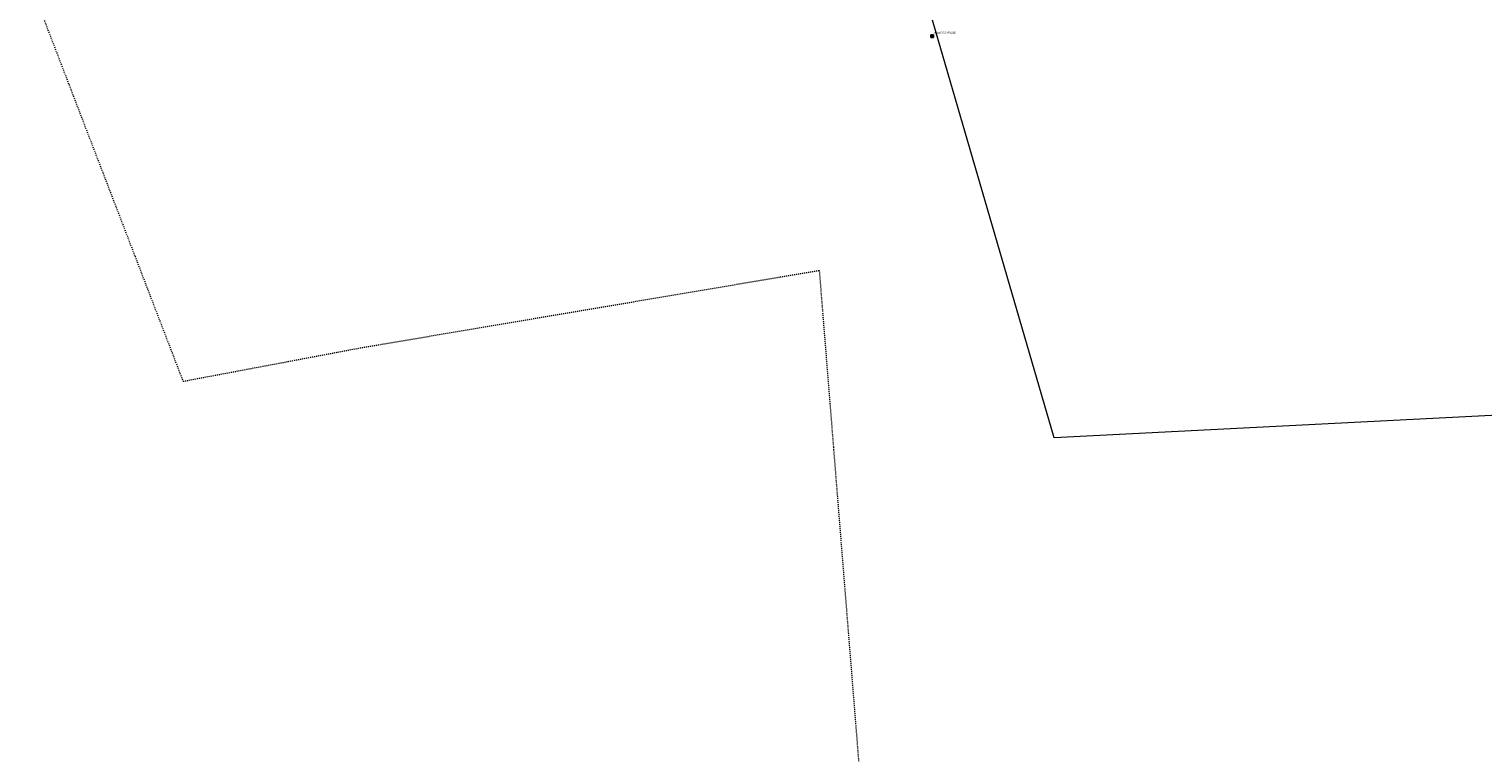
# Model space of a CAD drawing. Header units: metres. Extents: x 8440716 to 8446743, y 5883760 to 5887966.
# Tile 3 of 256: x 8442156 to 8442875, y 5885225 to 5885583. Entities that reach past the tile are written whole.
import ezdxf
from ezdxf.enums import TextEntityAlignment as Align

# ---------------------------------------------------------------- set-up
doc = ezdxf.new("R2010")
doc.units = ezdxf.units.M
doc.header["$MEASUREMENT"] = 0
doc.linetypes.add('0.5_0.5', pattern=[1, 0.5, -0.5])
doc.linetypes.add('219-500', pattern=[0])
doc.layers.get('0').update_dxf_attribs({"color": 250, "linetype": 'CONTINUOUS', "lineweight": 5})
for name, color, linetype in [('203-punkt graniczny', 253, 'CONTINUOUS'), ('218-kontur użytku gruntowego', 253, 'CONTINUOUS'), ('219-działka ewidencyjna', 253, 'CONTINUOUS'), ('Szczegółowa osnowa geodezyjna pozioma', 253, 'CONTINUOUS'), ('Szczegółowa osnowa geodezyjna pozioma-Atr103', 253, 'CONTINUOUS')]:
    doc.layers.add(name, color=color, linetype=linetype)
doc.styles.get("Standard").update_dxf_attribs({"font": 'Working1250', "width": 0.75})

# ---------------------------------------------------------------- blocks, each defined once
blk = doc.blocks.new('203')
at = {"linetype": 'Continuous', "lineweight": 0}
h = blk.add_hatch(color=0, dxfattribs=at)
edge = h.paths.add_edge_path()
edge.add_arc((0, 0), 0.045, 0, 360)
blk = doc.blocks.new('OSSP')
at = {"color": 0}
for p, q in [((-0.626, 0.625), (-0.626, -0.625)), ((-0.626, 0.625), (-0.626, -0.625)), ((0.624, 0.625), (-0.626, 0.625)), ((0.624, 0.625), (-0.626, 0.625)), ((0.3, 0), (-0.3, 0)), ((0.3, 0), (-0.3, 0)), ((0, -0.3), (0, 0.3)), ((0, -0.3), (0, 0.3)), ((0.624, -0.625), (0.624, 0.625)), ((0.624, -0.625), (0.624, 0.625)), ((-0.626, -0.625), (0.624, -0.625)), ((-0.626, -0.625), (0.624, -0.625))]:
    blk.add_line(p, q, dxfattribs=at)

msp = doc.modelspace()

# ---------------------------------------------------------------- linework, layer by layer
at = {"layer": '218-kontur użytku gruntowego', "color": 3, "linetype": '0.5_0.5', "lineweight": 18, "flags": 128}
for points in [[(8442155.76, 5885606.63), (8442231.92, 5885408.53)], [(8442320.31, 5885425.19), (8442546.61, 5885463.41)], [(8442546.61, 5885463.41), (8442553.64, 5885375.86)], [(8442231.92, 5885408.53), (8442320.31, 5885425.19)], [(8442553.64, 5885375.86), (8442554.11, 5885369.88)], [(8442554.11, 5885369.88), (8442567.35, 5885204.82)]]:
    msp.add_lwpolyline(points, dxfattribs=at)
at = {"layer": '219-działka ewidencyjna', "color": 253, "linetype": '219-500', "lineweight": 18, "flags": 128}
for points in [[(8442662.82, 5885380.59), (8442533.2, 5885825.66)], [(8443134.23, 5885404.6), (8442662.82, 5885380.59)]]:
    msp.add_lwpolyline(points, dxfattribs=at)

# ---------------------------------------------------------------- block references
at = {"layer": '203-punkt graniczny', "color": 253, "linetype": 'Continuous', "lineweight": 18}
msp.add_blockref('203', (8442662.82, 5885380.59), dxfattribs=at)
at = {"layer": 'Szczegółowa osnowa geodezyjna pozioma', "color": 253, "linetype": 'Continuous', "lineweight": 18}
msp.add_blockref('OSSP', (8442602.49, 5885579.28), dxfattribs=at)

# ---------------------------------------------------------------- texts
at = {"layer": 'Szczegółowa osnowa geodezyjna pozioma-Atr103', "color": 253, "oblique": 15, "width": 0.72}
msp.add_text('N34107Cb3-SP13330', height=0.9, dxfattribs=at).set_placement((8442603.49, 5885580.28), align=Align.BOTTOM_LEFT)

doc.saveas('drawing.dxf')
